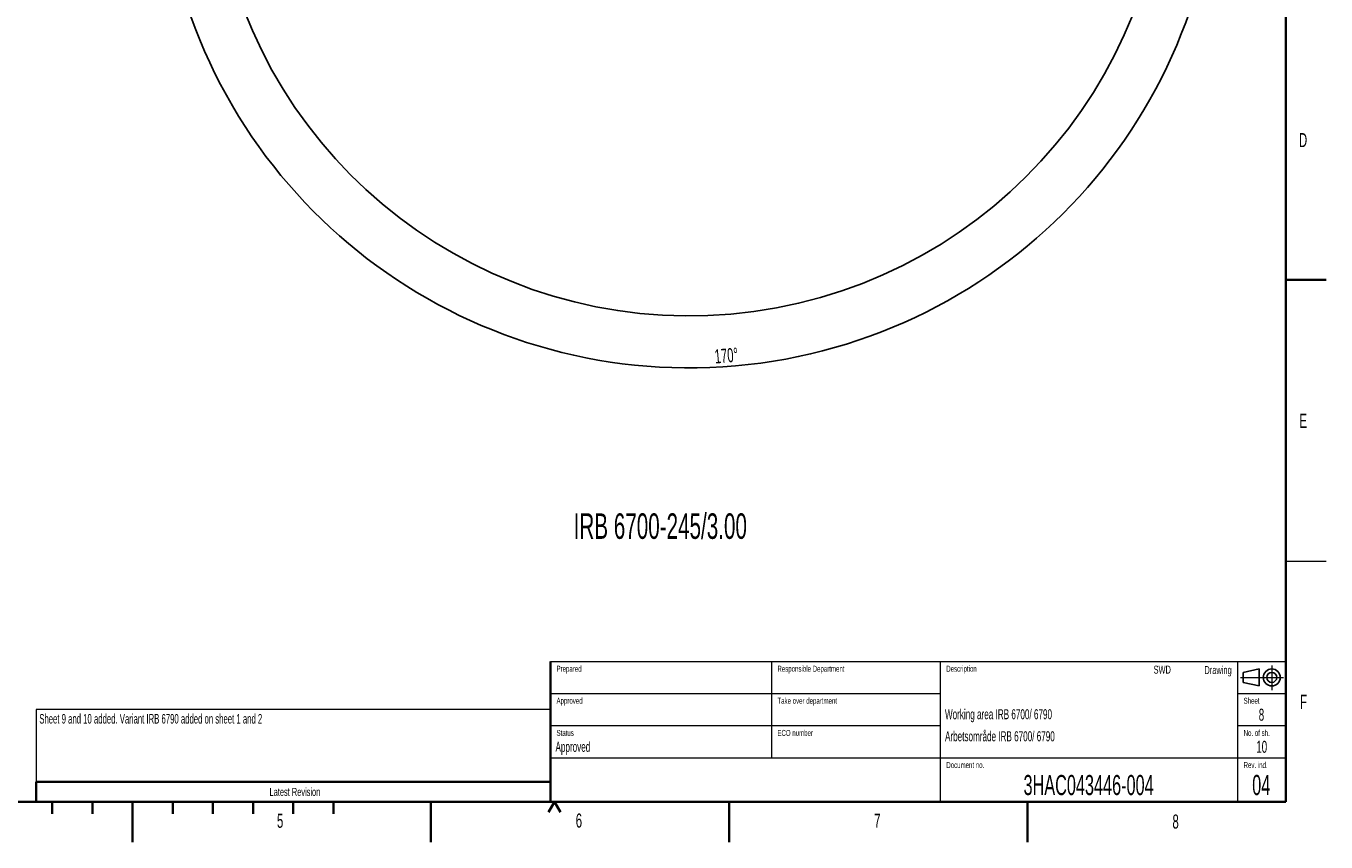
# Model space of a CAD drawing. Header units: millimetres. Extents: x 0 to 14900, y 0 to 10500.
# Tile 25 of 46: x 6812 to 14900, y 0 to 5082. Entities that reach past the tile are written whole.
import ezdxf

# ---------------------------------------------------------------- set-up
doc = ezdxf.new("R2010")
doc.units = ezdxf.units.MM
doc.header["$LTSCALE"] = 25
doc.linetypes.add('CENTERX2', pattern=[20.32, 12.7, -2.54, 2.54, -2.54])
doc.layers.add('THICK_LINE', color=7, linetype='Continuous')
doc.styles.add('SLDTEXTSTYLE0', font='TXT', dxfattribs={"width": 0.605})
doc.dimstyles.new('SLDDIMSTYLE1', dxfattribs={"dimtxt": 87.5, "dimasz": 87.5, "dimexe": 0, "dimexo": 0.0625, "dimgap": 21.875, "dimtad": 1, "dimdec": 4, "dimlfac": 25, "dimzin": 12, "dimdsep": 46, "dimtxsty": 'SLDTEXTSTYLE0', "dimsah": 1, "dimcen": 0.09, "dimadec": 1, "dimazin": 3, "dimtfac": 1, "dimtofl": 0, "dimtmove": 0, "dimatfit": 3, "dimfxl": 1, "dimfrac": 2, "dimtolj": 1, "dimtzin": 12, "dimarcsym": 0})

# ---------------------------------------------------------------- blocks, each defined once
blk = doc.blocks.new('_D_6')
at = {"layer": 'THICK_LINE'}
for p, q in [((13956, 6243.7), (14267.7, 6243.7)), ((7967.9, 5719.8), (7660.9, 5665.7))]:
    blk.add_line(p, q, dxfattribs=at)
blk.add_arc((10939, 6243.7), 3291.2, 190, 0, dxfattribs=at)
for points in [[(14230.2, 6243.7), (14216.5, 6156.4), (14241.5, 6156.1)], [(7697.9, 5672.2), (7701.9, 5583.9), (7726.5, 5588.6)]]:
    blk.add_solid(points, dxfattribs=at)
at = {"layer": 'THICK_LINE', "insert": (11092.2, 3066.6), "char_height": 87.5, "attachment_point": 1, "rotation": 5, "style": 'SLDTEXTSTYLE0'}
blk.add_mtext('170°', dxfattribs=at)

msp = doc.modelspace()

# ---------------------------------------------------------------- linework, layer by layer
at = {"color": 7, "linetype": 'Continuous', "lineweight": 35}
for p, q in [((14650, 10250), (14650, 250)), ((14650, 3500), (14900, 3500)), ((10075, 1125), (10075, 250)), ((6875, 375), (10075, 375)), ((6875, 375), (6875, 250)), ((500, 250), (14650, 250)), ((6975, 250), (6975, 175)), ((7225, 250), (7225, 175)), ((7475, 250), (7475, 0)), ((7725, 250), (7725, 175)), ((7975, 250), (7975, 175)), ((8225, 250), (8225, 175)), ((8475, 250), (8475, 175)), ((8725, 250), (8725, 175)), ((9331.25, 0), (9331.25, 250)), ((10100, 250), (10062.5, 185.0480947)), ((10100, 250), (10137.5, 185.0480947)), ((11187.5, 0), (11187.5, 250)), ((13043.75, 250), (13043.75, 0))]:
    msp.add_line(p, q, dxfattribs=at)
at = {"color": 7, "linetype": 'Continuous', "lineweight": 18}
for p, q in [((14650, 1750), (14900, 1750)), ((10075, 1125), (14650, 1125)), ((11450, 1125), (11450, 525)), ((12500, 1125), (12500, 250)), ((14350, 1125), (14350, 250)), ((10075, 925), (12500, 925)), ((14350, 925), (14650, 925)), ((10075, 825), (6875, 825)), ((6875, 825), (6875, 375)), ((10075, 725), (12500, 725)), ((14350, 725), (14650, 725)), ((10075, 525), (14650, 525))]:
    msp.add_line(p, q, dxfattribs=at)
at = {"color": 7, "linetype": 'Continuous', "lineweight": 25}
for p, q in [((14385, 1056.25), (14485, 1077.5)), ((14385, 993.75), (14385, 1056.25)), ((14485, 1077.5), (14485, 972.5)), ((14385, 993.75), (14485, 972.5))]:
    msp.add_line(p, q, dxfattribs=at)
at = {"color": 7, "linetype": 'CENTERX2', "lineweight": 18}
for p, q in [((14562.5, 1100.0420311), (14562.5, 946.0957976)), ((14368.2386278, 1025), (14634.9048152, 1025))]:
    msp.add_line(p, q, dxfattribs=at)
at = {"color": 7, "linetype": 'CENTERX2', "lineweight": 35}
msp.add_line((7475, 250), (7475, 0), dxfattribs=at)
at = {"color": 7, "linetype": 'Continuous', "lineweight": 25}
for radius in [52.5, 31.25]:
    msp.add_circle((14562.5, 1025), radius, dxfattribs=at)
at = {"layer": 'THICK_LINE'}
msp.add_arc((10939.0283748, 6243.7214609), 2967, 190, 170, dxfattribs=at)

# ---------------------------------------------------------------- texts
at = {"color": 7, "linetype": 'Continuous', "lineweight": 0, "style": 'SLDTEXTSTYLE0'}
for s, insert, char_height, attachment_point in [('D', (14731.6105694, 4414.8499563), 87.5, 1), ('E', (14735.098557, 2666.6623945), 87.5, 1), ('IRB 6700-245/3.00', (10219.0802612, 2046.6318448), 158.75, 1), ('Prepared', (10112.6128981, 1097.8265037), 37.5, 1), ('Responsible Department', (11487.0319117, 1097.8107858), 37.5, 1), ('Description', (12537.5074939, 1097.778464), 37.5, 1), ('SWD', (13935.1045305, 1098.5371019), 50, 3), ('Drawing', (14313.1249746, 1096.0307174), 50, 3), ('Approved', (10112.6092646, 898.5565524), 37.5, 1), ('Take over department', (11487.0053853, 898.2013759), 37.5, 1), ('Sheet', (14387.4734609, 898.2622582), 37.5, 1), ('F', (14738.281505, 916.7843183), 87.5, 1), ('Working area IRB 6700/ 6790', (12529.320087, 827.0466098), 62.5, 1), ('8', (14498.5424683, 830.4702173), 75, 2), ('Sheet 9 and 10 added. Variant IRB 6790 added on sheet 1 and 2', (6894.4533674, 797.2679471), 59.53125, 1), ('Status', (10112.6288127, 698.1223747), 37.5, 1), ('ECO number', (11487.0053853, 698.1223747), 37.5, 1), ('Arbetsområde IRB 6700/ 6790', (12529.6529557, 689.7418638), 62.5, 1), ('No. of sh.', (14387.7098732, 697.8831552), 37.5, 1), ('Approved', (10106.1712859, 624.2075651), 62.5, 1), ('10', (14499.9662987, 630.4443838), 75, 2), ('Document no.', (12537.8293958, 497.937675), 37.5, 1), ('Rev. ind.', (14387.3102031, 498.2538323), 37.5, 1), ('3HAC043446-004', (13422.8893562, 417.3945712), 125, 2), ('04', (14497.0134491, 417.5114578), 125, 2), ('Latest Revision', (8484.9851556, 337.0862365), 50, 2), ('5', (8373.3622173, 175.8013414), 87.5, 1), ('6', (10232.1533582, 177.4046527), 87.5, 1), ('7', (12088.797302, 176.372222), 87.5, 1), ('8', (13944.7357967, 171.2401408), 87.5, 1)]:
    msp.add_mtext(s, dxfattribs=dict(at, insert=insert, char_height=char_height, attachment_point=attachment_point))

# ---------------------------------------------------------------- dimensions: what is measured, and where the dimension line sits
at = {"layer": 'THICK_LINE'}
dim = msp.add_angular_dim_2l(base=(11225.8711442, 2965.0936039), line1=((9898.0865798, 6060.1753371), (8017.1037716, 5728.5073177)), line2=((13906.0283748, 6243.7214609), (10939.0283748, 6243.7214609)), dimstyle='SLDDIMSTYLE1', dxfattribs=at)
dim.commit()
dim.dimension.update_dxf_attribs({"geometry": '_D_6', "text_midpoint": (11225.8711442, 2965.0936039), "dimtype": 162})

doc.saveas('drawing.dxf')
